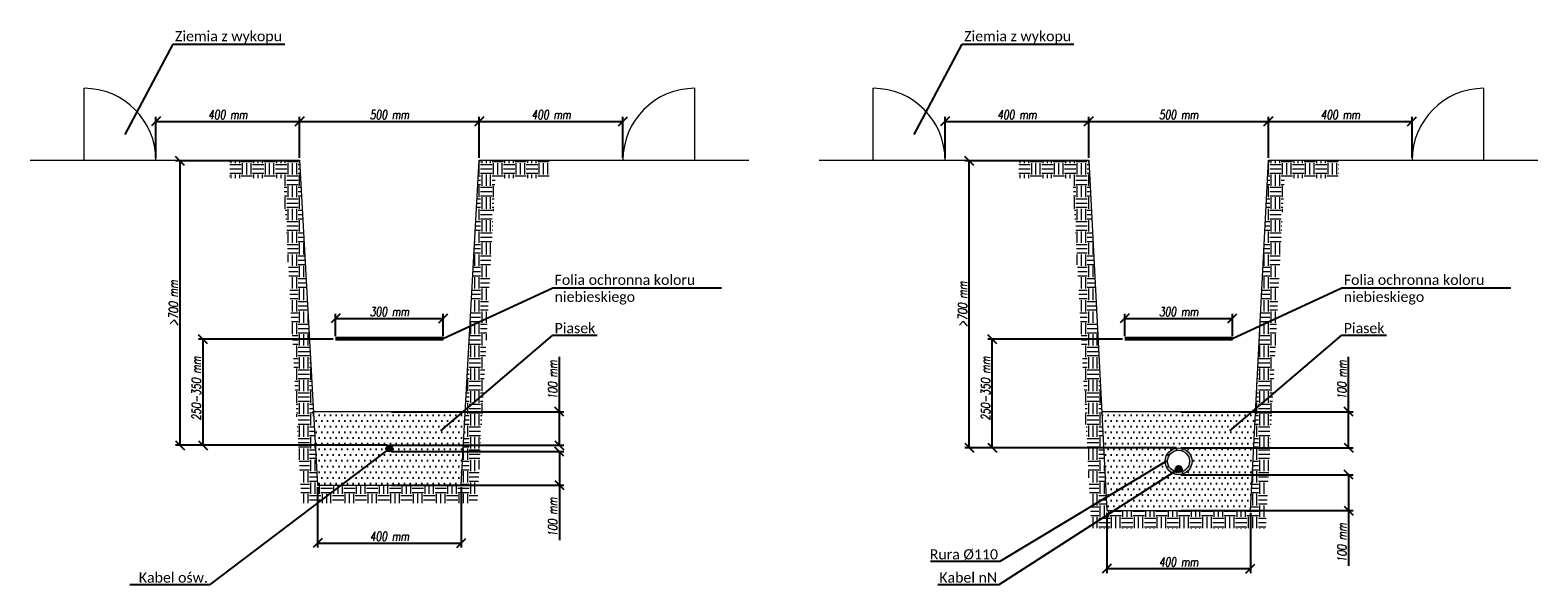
# Model space of a CAD drawing. Header units: metres. Extents: x 6536102 to 6570154, y 5559884 to 5568618.
# Tile 5 of 40: x 6541494 to 6541913, y 5561531 to 5561686. Entities that reach past the tile are written whole.
import ezdxf
from ezdxf import colors
from ezdxf.entities.mleader import LeaderData, LeaderLine
from ezdxf.math import Vec2, Vec3

# ---------------------------------------------------------------- set-up
doc = ezdxf.new("R2010")
doc.units = ezdxf.units.M
doc.layers.add('ELE INWESTOR', color=7, linetype='Continuous')
doc.styles.add('Legend', font='calibri.ttf')
doc.styles.add('Romans_0.9', font='romans.shx', dxfattribs={"width": 0.75, "oblique": 9, "height": 0.1})
doc.styles.get("Standard").update_dxf_attribs({"font": 'arial.ttf'})
doc.dimstyles.new('ISO-25', dxfattribs={"dimtxt": 2.5, "dimasz": 2.5, "dimexe": 1.25, "dimexo": 0.625, "dimtad": 1, "dimtxsty": 'Standard', "dimcen": 2.5, "dimadec": 0, "dimazin": 0, "dimtfac": 1, "dimtmove": 0, "dimatfit": 3, "dimfxl": 1, "dimarcsym": 0})

# ---------------------------------------------------------------- blocks, each defined once
blk = doc.blocks.new('_OBLIQUE')
at = {"color": 0, "linetype": 'ByBlock', "lineweight": -2}
for p, q in [((-0.5, -0.5), (0.5, 0.5)), ((0, 0), (0, 0))]:
    blk.add_line(p, q, dxfattribs=at)
blk = doc.blocks.new('*D163')
at = {"color": 0, "lineweight": -2, "transparency": 16777216}
for p, q in [((6541748.41, 5561650.33), (6541748.41, 5561661.75)), ((6541788.41, 5561650.33), (6541788.41, 5561661.75)), ((6541748.41, 5561660.5), (6541788.41, 5561660.5))]:
    blk.add_line(p, q, dxfattribs=at)
at = {"layer": 'Defpoints', "color": 0, "lineweight": 50, "transparency": 16777216}
for p in [(6541788.41, 5561660.5), (6541748.41, 5561649.71), (6541788.41, 5561649.71)]:
    blk.add_point(p, dxfattribs=at)
at = {"color": 0, "lineweight": -2, "transparency": 16777216, "xscale": 2.5, "yscale": 2.5, "zscale": 2.5, "rotation": 180}
blk.add_blockref('_OBLIQUE', (6541748.41, 5561660.5), dxfattribs=at)
at = {"color": 0, "lineweight": -2, "transparency": 16777216, "xscale": 2.5, "yscale": 2.5, "zscale": 2.5}
blk.add_blockref('_OBLIQUE', (6541788.41, 5561660.5), dxfattribs=at)
at = {"color": 0, "lineweight": 18, "transparency": 16777216, "insert": (6541768.41, 5561662.38), "char_height": 0.1, "attachment_point": 5, "style": 'Romans_0.9'}
blk.add_mtext('{\\H25x;400 mm}', dxfattribs=at)
blk = doc.blocks.new('*D164')
at = {"color": 0, "lineweight": -2, "transparency": 16777216}
for p, q in [((6541838.41, 5561650.33), (6541838.41, 5561661.75)), ((6541878.41, 5561650.33), (6541878.41, 5561661.75)), ((6541838.41, 5561660.5), (6541878.41, 5561660.5))]:
    blk.add_line(p, q, dxfattribs=at)
at = {"layer": 'Defpoints', "color": 0, "lineweight": 50, "transparency": 16777216}
for p in [(6541878.41, 5561660.5), (6541838.41, 5561649.71), (6541878.41, 5561649.71)]:
    blk.add_point(p, dxfattribs=at)
at = {"color": 0, "lineweight": -2, "transparency": 16777216, "xscale": 2.5, "yscale": 2.5, "zscale": 2.5, "rotation": 180}
blk.add_blockref('_OBLIQUE', (6541838.41, 5561660.5), dxfattribs=at)
at = {"color": 0, "lineweight": -2, "transparency": 16777216, "xscale": 2.5, "yscale": 2.5, "zscale": 2.5}
blk.add_blockref('_OBLIQUE', (6541878.41, 5561660.5), dxfattribs=at)
at = {"color": 0, "lineweight": 18, "transparency": 16777216, "insert": (6541858.41, 5561662.38), "char_height": 0.1, "attachment_point": 5, "style": 'Romans_0.9'}
blk.add_mtext('{\\H25x;400 mm}', dxfattribs=at)
blk = doc.blocks.new('*D165')
at = {"color": 0, "lineweight": -2, "transparency": 16777216}
for p, q in [((6541788.41, 5561650.33), (6541788.41, 5561661.75)), ((6541838.41, 5561650.33), (6541838.41, 5561661.75)), ((6541788.41, 5561660.5), (6541838.41, 5561660.5))]:
    blk.add_line(p, q, dxfattribs=at)
at = {"layer": 'Defpoints', "color": 0, "lineweight": 50, "transparency": 16777216}
for p in [(6541838.41, 5561660.5), (6541788.41, 5561649.71), (6541838.41, 5561649.71)]:
    blk.add_point(p, dxfattribs=at)
at = {"color": 0, "lineweight": -2, "transparency": 16777216, "xscale": 2.5, "yscale": 2.5, "zscale": 2.5, "rotation": 180}
blk.add_blockref('_OBLIQUE', (6541788.41, 5561660.5), dxfattribs=at)
at = {"color": 0, "lineweight": -2, "transparency": 16777216, "xscale": 2.5, "yscale": 2.5, "zscale": 2.5}
blk.add_blockref('_OBLIQUE', (6541838.41, 5561660.5), dxfattribs=at)
at = {"color": 0, "lineweight": 18, "transparency": 16777216, "insert": (6541813.41, 5561662.38), "char_height": 0.1, "attachment_point": 5, "style": 'Romans_0.9'}
blk.add_mtext('{\\H25x;500 mm}', dxfattribs=at)
blk = doc.blocks.new('*D166')
at = {"color": 0, "lineweight": -2, "transparency": 16777216}
for p, q in [((6541798.41, 5561600.71), (6541798.41, 5561606.96)), ((6541828.41, 5561600.71), (6541828.41, 5561606.96)), ((6541798.41, 5561605.71), (6541828.41, 5561605.71))]:
    blk.add_line(p, q, dxfattribs=at)
at = {"layer": 'Defpoints', "color": 0, "lineweight": 50, "transparency": 16777216}
for p in [(6541828.41, 5561605.71), (6541798.41, 5561600.09), (6541828.41, 5561600.09)]:
    blk.add_point(p, dxfattribs=at)
at = {"color": 0, "lineweight": -2, "transparency": 16777216, "xscale": 2.5, "yscale": 2.5, "zscale": 2.5, "rotation": 180}
blk.add_blockref('_OBLIQUE', (6541798.41, 5561605.71), dxfattribs=at)
at = {"color": 0, "lineweight": -2, "transparency": 16777216, "xscale": 2.5, "yscale": 2.5, "zscale": 2.5}
blk.add_blockref('_OBLIQUE', (6541828.41, 5561605.71), dxfattribs=at)
at = {"color": 0, "lineweight": 18, "transparency": 16777216, "insert": (6541813.41, 5561607.58), "char_height": 0.1, "attachment_point": 5, "style": 'Romans_0.9'}
blk.add_mtext('{\\H25x;300 mm}', dxfattribs=at)
blk = doc.blocks.new('*D167')
at = {"color": 0, "lineweight": -2, "transparency": 16777216}
for p, q in [((6541860.74, 5561579.71), (6541860.74, 5561595.02)), ((6541814.04, 5561579.71), (6541861.99, 5561579.71)), ((6541860.74, 5561569.71), (6541860.74, 5561579.71)), ((6541814.04, 5561569.71), (6541861.99, 5561569.71))]:
    blk.add_line(p, q, dxfattribs=at)
at = {"layer": 'Defpoints', "color": 0, "lineweight": 50, "transparency": 16777216}
for p in [(6541813.41, 5561579.71), (6541860.74, 5561579.71), (6541813.41, 5561569.71)]:
    blk.add_point(p, dxfattribs=at)
at = {"color": 0, "lineweight": -2, "transparency": 16777216, "xscale": 2.5, "yscale": 2.5, "zscale": 2.5}
for p, rotation in [((6541860.74, 5561579.71), 90), ((6541860.74, 5561569.71), 270)]:
    blk.add_blockref('_OBLIQUE', p, dxfattribs=dict(at, rotation=rotation))
at = {"color": 0, "lineweight": 18, "transparency": 16777216, "insert": (6541858.87, 5561588.61), "char_height": 0.1, "attachment_point": 5, "rotation": 90, "style": 'Romans_0.9'}
blk.add_mtext('{\\H25x;100 mm}', dxfattribs=at)
blk = doc.blocks.new('*D168')
at = {"color": 0, "lineweight": -2, "transparency": 16777216}
for p, q in [((6541793.41, 5561551.59), (6541793.41, 5561534.83)), ((6541833.41, 5561551.58), (6541833.41, 5561534.83)), ((6541793.41, 5561536.08), (6541833.41, 5561536.08))]:
    blk.add_line(p, q, dxfattribs=at)
at = {"layer": 'Defpoints', "color": 0, "lineweight": 50, "transparency": 16777216}
for p in [(6541793.41, 5561552.21), (6541833.41, 5561552.21), (6541833.41, 5561536.08)]:
    blk.add_point(p, dxfattribs=at)
at = {"color": 0, "lineweight": -2, "transparency": 16777216, "xscale": 2.5, "yscale": 2.5, "zscale": 2.5, "rotation": 180}
blk.add_blockref('_OBLIQUE', (6541793.41, 5561536.08), dxfattribs=at)
at = {"color": 0, "lineweight": -2, "transparency": 16777216, "xscale": 2.5, "yscale": 2.5, "zscale": 2.5}
blk.add_blockref('_OBLIQUE', (6541833.41, 5561536.08), dxfattribs=at)
at = {"color": 0, "lineweight": 18, "transparency": 16777216, "insert": (6541813.41, 5561537.95), "char_height": 0.1, "attachment_point": 5, "style": 'Romans_0.9'}
blk.add_mtext('{\\H25x;400 mm}', dxfattribs=at)
blk = doc.blocks.new('_None')
blk = doc.blocks.new('*D169')
at = {"color": 0, "lineweight": -2, "transparency": 16777216}
for p, q in [((6541797.79, 5561599.9), (6541760.31, 5561599.9)), ((6541761.56, 5561569.71), (6541761.56, 5561599.9)), ((6541812.79, 5561569.71), (6541760.31, 5561569.71))]:
    blk.add_line(p, q, dxfattribs=at)
at = {"layer": 'Defpoints', "color": 0, "lineweight": 50, "transparency": 16777216}
for p in [(6541798.41, 5561599.9), (6541761.56, 5561569.71), (6541813.41, 5561569.71)]:
    blk.add_point(p, dxfattribs=at)
at = {"color": 0, "lineweight": -2, "transparency": 16777216, "xscale": 2.5, "yscale": 2.5, "zscale": 2.5}
for p, rotation in [((6541761.56, 5561599.9), 90), ((6541761.56, 5561569.71), 270)]:
    blk.add_blockref('_OBLIQUE', p, dxfattribs=dict(at, rotation=rotation))
at = {"color": 0, "lineweight": 18, "transparency": 16777216, "insert": (6541759.69, 5561586.23), "char_height": 0.1, "attachment_point": 5, "rotation": 90, "style": 'Romans_0.9'}
blk.add_mtext('{\\H25x;250-350 mm}', dxfattribs=at)
blk = doc.blocks.new('*D170')
at = {"color": 0, "lineweight": -2, "transparency": 16777216}
for p, q in [((6541787.79, 5561649.52), (6541753.91, 5561649.52)), ((6541755.16, 5561569.71), (6541755.16, 5561649.52)), ((6541812.79, 5561569.71), (6541753.91, 5561569.71))]:
    blk.add_line(p, q, dxfattribs=at)
at = {"layer": 'Defpoints', "color": 0, "lineweight": 50, "transparency": 16777216}
for p in [(6541755.16, 5561649.52), (6541788.41, 5561649.52), (6541813.41, 5561569.71)]:
    blk.add_point(p, dxfattribs=at)
at = {"color": 0, "lineweight": -2, "transparency": 16777216, "xscale": 2.5, "yscale": 2.5, "zscale": 2.5}
for p, rotation in [((6541755.16, 5561649.52), 90), ((6541755.16, 5561569.71), 270)]:
    blk.add_blockref('_OBLIQUE', p, dxfattribs=dict(at, rotation=rotation))
at = {"color": 0, "lineweight": 18, "transparency": 16777216, "insert": (6541753.29, 5561609.61), "char_height": 0.1, "attachment_point": 5, "rotation": 90, "style": 'Romans_0.9'}
blk.add_mtext('{\\H25x;>700 mm}', dxfattribs=at)
blk = doc.blocks.new('*D171')
at = {"color": 0, "lineweight": -2, "transparency": 16777216}
for p, q in [((6541814.04, 5561562.21), (6541861.99, 5561562.21)), ((6541860.74, 5561562.21), (6541860.74, 5561552.21)), ((6541814.04, 5561552.21), (6541861.99, 5561552.21)), ((6541860.74, 5561552.21), (6541860.74, 5561536.89))]:
    blk.add_line(p, q, dxfattribs=at)
at = {"layer": 'Defpoints', "color": 0, "lineweight": 50, "transparency": 16777216}
for p in [(6541813.41, 5561562.21), (6541860.74, 5561562.21), (6541813.41, 5561552.21)]:
    blk.add_point(p, dxfattribs=at)
at = {"color": 0, "lineweight": -2, "transparency": 16777216, "xscale": 2.5, "yscale": 2.5, "zscale": 2.5}
for p, rotation in [((6541860.74, 5561562.21), 90), ((6541860.74, 5561552.21), 270)]:
    blk.add_blockref('_OBLIQUE', p, dxfattribs=dict(at, rotation=rotation))
at = {"color": 0, "lineweight": 18, "transparency": 16777216, "insert": (6541858.87, 5561543.3), "char_height": 0.1, "attachment_point": 5, "rotation": 90, "style": 'Romans_0.9'}
blk.add_mtext('{\\H25x;100 mm}', dxfattribs=at)
blk = doc.blocks.new('*D172')
at = {"color": 0, "lineweight": -2, "transparency": 16777216}
for p, q in [((6541528.76, 5561650.33), (6541528.76, 5561661.75)), ((6541568.76, 5561650.33), (6541568.76, 5561661.75)), ((6541528.76, 5561660.5), (6541568.76, 5561660.5))]:
    blk.add_line(p, q, dxfattribs=at)
at = {"layer": 'Defpoints', "color": 0, "lineweight": 50, "transparency": 16777216}
for p in [(6541568.76, 5561660.5), (6541528.76, 5561649.71), (6541568.76, 5561649.71)]:
    blk.add_point(p, dxfattribs=at)
at = {"color": 0, "lineweight": -2, "transparency": 16777216, "xscale": 2.5, "yscale": 2.5, "zscale": 2.5, "rotation": 180}
blk.add_blockref('_OBLIQUE', (6541528.76, 5561660.5), dxfattribs=at)
at = {"color": 0, "lineweight": -2, "transparency": 16777216, "xscale": 2.5, "yscale": 2.5, "zscale": 2.5}
blk.add_blockref('_OBLIQUE', (6541568.76, 5561660.5), dxfattribs=at)
at = {"color": 0, "lineweight": 18, "transparency": 16777216, "insert": (6541548.76, 5561662.38), "char_height": 0.1, "attachment_point": 5, "style": 'Romans_0.9'}
blk.add_mtext('{\\H25x;400 mm}', dxfattribs=at)
blk = doc.blocks.new('*D173')
at = {"color": 0, "lineweight": -2, "transparency": 16777216}
for p, q in [((6541618.76, 5561650.33), (6541618.76, 5561661.75)), ((6541658.76, 5561650.33), (6541658.76, 5561661.75)), ((6541618.76, 5561660.5), (6541658.76, 5561660.5))]:
    blk.add_line(p, q, dxfattribs=at)
at = {"layer": 'Defpoints', "color": 0, "lineweight": 50, "transparency": 16777216}
for p in [(6541658.76, 5561660.5), (6541618.76, 5561649.71), (6541658.76, 5561649.71)]:
    blk.add_point(p, dxfattribs=at)
at = {"color": 0, "lineweight": -2, "transparency": 16777216, "xscale": 2.5, "yscale": 2.5, "zscale": 2.5, "rotation": 180}
blk.add_blockref('_OBLIQUE', (6541618.76, 5561660.5), dxfattribs=at)
at = {"color": 0, "lineweight": -2, "transparency": 16777216, "xscale": 2.5, "yscale": 2.5, "zscale": 2.5}
blk.add_blockref('_OBLIQUE', (6541658.76, 5561660.5), dxfattribs=at)
at = {"color": 0, "lineweight": 18, "transparency": 16777216, "insert": (6541638.76, 5561662.38), "char_height": 0.1, "attachment_point": 5, "style": 'Romans_0.9'}
blk.add_mtext('{\\H25x;400 mm}', dxfattribs=at)
blk = doc.blocks.new('*D174')
at = {"color": 0, "lineweight": -2, "transparency": 16777216}
for p, q in [((6541568.76, 5561650.33), (6541568.76, 5561661.75)), ((6541618.76, 5561650.33), (6541618.76, 5561661.75)), ((6541568.76, 5561660.5), (6541618.76, 5561660.5))]:
    blk.add_line(p, q, dxfattribs=at)
at = {"layer": 'Defpoints', "color": 0, "lineweight": 50, "transparency": 16777216}
for p in [(6541618.76, 5561660.5), (6541568.76, 5561649.71), (6541618.76, 5561649.71)]:
    blk.add_point(p, dxfattribs=at)
at = {"color": 0, "lineweight": -2, "transparency": 16777216, "xscale": 2.5, "yscale": 2.5, "zscale": 2.5, "rotation": 180}
blk.add_blockref('_OBLIQUE', (6541568.76, 5561660.5), dxfattribs=at)
at = {"color": 0, "lineweight": -2, "transparency": 16777216, "xscale": 2.5, "yscale": 2.5, "zscale": 2.5}
blk.add_blockref('_OBLIQUE', (6541618.76, 5561660.5), dxfattribs=at)
at = {"color": 0, "lineweight": 18, "transparency": 16777216, "insert": (6541593.76, 5561662.38), "char_height": 0.1, "attachment_point": 5, "style": 'Romans_0.9'}
blk.add_mtext('{\\H25x;500 mm}', dxfattribs=at)
blk = doc.blocks.new('*D175')
at = {"color": 0, "lineweight": -2, "transparency": 16777216}
for p, q in [((6541578.76, 5561600.71), (6541578.76, 5561606.96)), ((6541608.76, 5561600.71), (6541608.76, 5561606.96)), ((6541578.76, 5561605.71), (6541608.76, 5561605.71))]:
    blk.add_line(p, q, dxfattribs=at)
at = {"layer": 'Defpoints', "color": 0, "lineweight": 50, "transparency": 16777216}
for p in [(6541608.76, 5561605.71), (6541578.76, 5561600.09), (6541608.76, 5561600.09)]:
    blk.add_point(p, dxfattribs=at)
at = {"color": 0, "lineweight": -2, "transparency": 16777216, "xscale": 2.5, "yscale": 2.5, "zscale": 2.5, "rotation": 180}
blk.add_blockref('_OBLIQUE', (6541578.76, 5561605.71), dxfattribs=at)
at = {"color": 0, "lineweight": -2, "transparency": 16777216, "xscale": 2.5, "yscale": 2.5, "zscale": 2.5}
blk.add_blockref('_OBLIQUE', (6541608.76, 5561605.71), dxfattribs=at)
at = {"color": 0, "lineweight": 18, "transparency": 16777216, "insert": (6541593.76, 5561607.58), "char_height": 0.1, "attachment_point": 5, "style": 'Romans_0.9'}
blk.add_mtext('{\\H25x;300 mm}', dxfattribs=at)
blk = doc.blocks.new('*D176')
at = {"color": 0, "lineweight": -2, "transparency": 16777216}
for p, q in [((6541641.09, 5561579.71), (6541641.09, 5561595.02)), ((6541594.38, 5561579.71), (6541642.34, 5561579.71)), ((6541641.09, 5561570.39), (6541641.09, 5561579.71)), ((6541594.38, 5561570.39), (6541642.34, 5561570.39))]:
    blk.add_line(p, q, dxfattribs=at)
at = {"layer": 'Defpoints', "color": 0, "lineweight": 50, "transparency": 16777216}
for p in [(6541593.76, 5561579.71), (6541641.09, 5561579.71), (6541593.76, 5561570.39)]:
    blk.add_point(p, dxfattribs=at)
at = {"color": 0, "lineweight": -2, "transparency": 16777216, "xscale": 2.5, "yscale": 2.5, "zscale": 2.5}
for p, rotation in [((6541641.09, 5561579.71), 90), ((6541641.09, 5561570.39), 270)]:
    blk.add_blockref('_OBLIQUE', p, dxfattribs=dict(at, rotation=rotation))
at = {"color": 0, "lineweight": 18, "transparency": 16777216, "insert": (6541639.21, 5561588.61), "char_height": 0.1, "attachment_point": 5, "rotation": 90, "style": 'Romans_0.9'}
blk.add_mtext('{\\H25x;100 mm}', dxfattribs=at)
blk = doc.blocks.new('*D177')
at = {"color": 0, "lineweight": -2, "transparency": 16777216}
for p, q in [((6541573.76, 5561558.7), (6541573.76, 5561541.94)), ((6541613.76, 5561558.7), (6541613.76, 5561541.94)), ((6541573.76, 5561543.19), (6541613.76, 5561543.19))]:
    blk.add_line(p, q, dxfattribs=at)
at = {"layer": 'Defpoints', "color": 0, "lineweight": 50, "transparency": 16777216}
for p in [(6541573.76, 5561559.33), (6541613.76, 5561559.32), (6541613.76, 5561543.19)]:
    blk.add_point(p, dxfattribs=at)
at = {"color": 0, "lineweight": -2, "transparency": 16777216, "xscale": 2.5, "yscale": 2.5, "zscale": 2.5, "rotation": 180}
blk.add_blockref('_OBLIQUE', (6541573.76, 5561543.19), dxfattribs=at)
at = {"color": 0, "lineweight": -2, "transparency": 16777216, "xscale": 2.5, "yscale": 2.5, "zscale": 2.5}
blk.add_blockref('_OBLIQUE', (6541613.76, 5561543.19), dxfattribs=at)
at = {"color": 0, "lineweight": 18, "transparency": 16777216, "insert": (6541593.76, 5561545.07), "char_height": 0.1, "attachment_point": 5, "style": 'Romans_0.9'}
blk.add_mtext('{\\H25x;400 mm}', dxfattribs=at)
blk = doc.blocks.new('*D178')
at = {"color": 0, "lineweight": -2, "transparency": 16777216}
for p, q in [((6541578.13, 5561599.9), (6541540.66, 5561599.9)), ((6541541.91, 5561570.39), (6541541.91, 5561599.9)), ((6541593.13, 5561570.39), (6541540.66, 5561570.39))]:
    blk.add_line(p, q, dxfattribs=at)
at = {"layer": 'Defpoints', "color": 0, "lineweight": 50, "transparency": 16777216}
for p in [(6541578.76, 5561599.9), (6541541.91, 5561570.39), (6541593.76, 5561570.39)]:
    blk.add_point(p, dxfattribs=at)
at = {"color": 0, "lineweight": -2, "transparency": 16777216, "xscale": 2.5, "yscale": 2.5, "zscale": 2.5}
for p, rotation in [((6541541.91, 5561599.9), 90), ((6541541.91, 5561570.39), 270)]:
    blk.add_blockref('_OBLIQUE', p, dxfattribs=dict(at, rotation=rotation))
at = {"color": 0, "lineweight": 18, "transparency": 16777216, "insert": (6541540.03, 5561586.23), "char_height": 0.1, "attachment_point": 5, "rotation": 90, "style": 'Romans_0.9'}
blk.add_mtext('{\\H25x;250-350 mm}', dxfattribs=at)
blk = doc.blocks.new('*D179')
at = {"color": 0, "lineweight": -2, "transparency": 16777216}
for p, q in [((6541568.13, 5561649.52), (6541534.26, 5561649.52)), ((6541535.51, 5561570.39), (6541535.51, 5561649.52)), ((6541593.13, 5561570.39), (6541534.26, 5561570.39))]:
    blk.add_line(p, q, dxfattribs=at)
at = {"layer": 'Defpoints', "color": 0, "lineweight": 50, "transparency": 16777216}
for p in [(6541535.51, 5561649.52), (6541568.76, 5561649.52), (6541593.76, 5561570.39)]:
    blk.add_point(p, dxfattribs=at)
at = {"color": 0, "lineweight": -2, "transparency": 16777216, "xscale": 2.5, "yscale": 2.5, "zscale": 2.5}
for p, rotation in [((6541535.51, 5561649.52), 90), ((6541535.51, 5561570.39), 270)]:
    blk.add_blockref('_OBLIQUE', p, dxfattribs=dict(at, rotation=rotation))
at = {"color": 0, "lineweight": 18, "transparency": 16777216, "insert": (6541533.63, 5561609.95), "char_height": 0.1, "attachment_point": 5, "rotation": 90, "style": 'Romans_0.9'}
blk.add_mtext('{\\H25x;>700 mm}', dxfattribs=at)
blk = doc.blocks.new('*D180')
at = {"color": 0, "lineweight": -2, "transparency": 16777216}
for p, q in [((6541594.38, 5561568.65), (6541642.34, 5561568.65)), ((6541641.09, 5561568.65), (6541641.09, 5561559.33)), ((6541594.38, 5561559.33), (6541642.34, 5561559.33)), ((6541641.09, 5561559.33), (6541641.09, 5561544.01))]:
    blk.add_line(p, q, dxfattribs=at)
at = {"layer": 'Defpoints', "color": 0, "lineweight": 50, "transparency": 16777216}
for p in [(6541593.76, 5561568.65), (6541641.09, 5561568.65), (6541593.76, 5561559.33)]:
    blk.add_point(p, dxfattribs=at)
at = {"color": 0, "lineweight": -2, "transparency": 16777216, "xscale": 2.5, "yscale": 2.5, "zscale": 2.5}
for p, rotation in [((6541641.09, 5561568.65), 90), ((6541641.09, 5561559.33), 270)]:
    blk.add_blockref('_OBLIQUE', p, dxfattribs=dict(at, rotation=rotation))
at = {"color": 0, "lineweight": 18, "transparency": 16777216, "insert": (6541639.21, 5561550.42), "char_height": 0.1, "attachment_point": 5, "rotation": 90, "style": 'Romans_0.9'}
blk.add_mtext('{\\H25x;100 mm}', dxfattribs=at)

msp = doc.modelspace()

# ---------------------------------------------------------------- hatches: boundary and pattern name
at = {"lineweight": 18, "transparency": 16777216}
h = msp.add_hatch(dxfattribs=at)
h.set_pattern_fill('EARTH', color=256, scale=0.5)
h.set_pattern_definition([(0, (6541298.4765, 5561465.1552), (3.175, 3.175), [3.175, -3.175]), (0, (6541298.4765, 5561466.3458), (3.175, 3.175), [3.175, -3.175]), (0, (6541298.4765, 5561467.5365), (3.175, 3.175), [3.175, -3.175]), (90, (6541298.8733, 5561467.9333), (-3.175, 3.175), [3.175, -3.175]), (90, (6541300.064, 5561467.9333), (-3.175, 3.175), [3.175, -3.175]), (90, (6541301.2546, 5561467.9333), (-3.175, 3.175), [3.175, -3.175])])
h.paths.add_polyline_path([(6541549.284, 5561649.707), (6541549.284, 5561644.707), (6541564.284, 5561644.707), (6541569.285, 5561554.324), (6541618.234, 5561554.324), (6541623.235, 5561644.707), (6541638.235, 5561644.707), (6541638.235, 5561649.707), (6541618.759, 5561649.707), (6541613.76, 5561559.325), (6541573.76, 5561559.327), (6541568.759, 5561649.707)])
h = msp.add_hatch(dxfattribs=at)
h.set_pattern_fill('EARTH', color=256, scale=0.5)
h.set_pattern_definition([(0, (6541518.13, 5561465.1552), (3.175, 3.175), [3.175, -3.175]), (0, (6541518.13, 5561466.3458), (3.175, 3.175), [3.175, -3.175]), (0, (6541518.13, 5561467.5365), (3.175, 3.175), [3.175, -3.175]), (90, (6541518.527, 5561467.9333), (-3.175, 3.175), [3.175, -3.175]), (90, (6541519.7176, 5561467.9333), (-3.175, 3.175), [3.175, -3.175]), (90, (6541520.9082, 5561467.9333), (-3.175, 3.175), [3.175, -3.175])])
h.paths.add_polyline_path([(6541768.938, 5561649.707), (6541768.938, 5561644.707), (6541783.938, 5561644.707), (6541789.164, 5561547.207), (6541837.663, 5561547.207), (6541842.888, 5561644.707), (6541857.888, 5561644.707), (6541857.888, 5561649.707), (6541838.413, 5561649.707), (6541833.413, 5561552.207), (6541793.413, 5561552.212), (6541788.413, 5561649.707)])
at = {"transparency": 16777216}
h = msp.add_hatch(dxfattribs=at)
h.set_pattern_fill('DOTS', color=256)
h.set_pattern_definition([(0, (24413.5943, -18258.2622), (0.79375, 1.5875), [0, -1.5875])])
edge = h.paths.add_edge_path(flags=16)
edge.add_arc((6541593.759, 5561569.518), 0.19, 0, 360)
edge = h.paths.add_edge_path(flags=0)
edge.add_arc((6541593.76, 5561569.518), 0.178, 0, 360)
h.paths.add_polyline_path([(6541613.759, 5561559.326), (6541615.17, 5561579.708), (6541572.349, 5561579.708), (6541573.76, 5561559.327)])
h = msp.add_hatch(dxfattribs=at)
h.set_pattern_fill('DOTS', color=256)
h.set_pattern_definition([(0, (24633.248, -18258.2622), (0.79375, 1.5875), [0, -1.5875])])
edge = h.paths.add_edge_path(flags=16)
edge.add_arc((6541813.413, 5561569.897), 0.19, 0, 360)
edge = h.paths.add_edge_path()
edge.add_arc((6541813.413, 5561565.957), 3.05, 0, 360)
h.paths.add_polyline_path([(6541833.412, 5561552.207), (6541834.823, 5561579.708), (6541792.003, 5561579.708), (6541793.412, 5561552.212)])
h = msp.add_hatch(color=7, dxfattribs=at)
h.dxf.hatch_style = 1
edge = h.paths.add_edge_path()
edge.add_arc((6541593.759, 5561569.517), 0.871, 0, 360)
h = msp.add_hatch(color=7, dxfattribs=at)
h.dxf.hatch_style = 1
edge = h.paths.add_edge_path()
edge.add_arc((6541813.413, 5561563.772), 0.871, 0, 360)
at = {"layer": 'ELE INWESTOR', "linetype": 'Continuous', "lineweight": 0}
h = msp.add_hatch(color=4, dxfattribs=at)
h.dxf.hatch_style = 1
edge = h.paths.add_edge_path()
edge.add_arc((6541813.413, 5561565.957), 3.75, 0, 360)
edge = h.paths.add_edge_path(flags=17)
edge.add_arc((6541813.413, 5561565.957), 3.05, 0, 360)

# ---------------------------------------------------------------- linework, layer by layer
at = {"lineweight": 18, "transparency": 16777216}
for p, q in [((6541508.759, 5561649.707), (6541508.759, 5561669.707)), ((6541678.759, 5561649.707), (6541678.759, 5561669.707)), ((6541728.413, 5561649.707), (6541728.413, 5561669.707)), ((6541898.413, 5561649.707), (6541898.413, 5561669.707)), ((6541615.206, 5561579.708), (6541572.334, 5561579.708)), ((6541834.859, 5561579.708), (6541791.987, 5561579.708))]:
    msp.add_line(p, q, dxfattribs=at)
at = {"color": 4, "lineweight": 53, "transparency": 16777216}
for p, q in [((6541578.759, 5561600.088), (6541608.759, 5561600.088)), ((6541798.413, 5561600.088), (6541828.413, 5561600.088))]:
    msp.add_line(p, q, dxfattribs=at)
at = {"lineweight": 18, "transparency": 16777216}
for points in [[(6541493.759, 5561649.707), (6541568.759, 5561649.707), (6541573.76, 5561559.327), (6541613.76, 5561559.326), (6541618.759, 5561649.707), (6541693.759, 5561649.707)], [(6541713.413, 5561649.707), (6541788.413, 5561649.707), (6541793.413, 5561552.212), (6541833.413, 5561552.207), (6541838.413, 5561649.707), (6541913.413, 5561649.707)]]:
    msp.add_lwpolyline(points, dxfattribs=at)
at = {"color": 7, "transparency": 16777216}
for centre in [(6541593.759, 5561569.517), (6541813.413, 5561563.772)]:
    msp.add_circle(centre, 0.871, dxfattribs=at)
at = {"lineweight": 18, "transparency": 16777216}
for centre, start, end in [((6541508.759, 5561649.707), 0, 90), ((6541678.759, 5561649.707), 90, 180), ((6541728.413, 5561649.707), 0, 90), ((6541898.413, 5561649.707), 90, 180)]:
    msp.add_arc(centre, 20, start, end, dxfattribs=at)
at = {"layer": 'ELE INWESTOR', "color": 7, "linetype": 'Continuous', "lineweight": 0}
for p, q in [((6541573.759, 5561559.326), (6541613.759, 5561559.326)), ((6541793.413, 5561552.208), (6541833.413, 5561552.208))]:
    msp.add_line(p, q, dxfattribs=at)
at = {"layer": 'ELE INWESTOR', "color": 7, "linetype": 'Continuous', "lineweight": 18}
for radius in [3.75, 3.05]:
    msp.add_circle((6541813.413, 5561565.957), radius, dxfattribs=at)

# ---------------------------------------------------------------- dimensions: what is measured, and where the dimension line sits
at = {"lineweight": 18, "transparency": 16777216}
for base, p1, p2, override, picture, middle in [((6541568.759, 5561660.503), (6541528.759, 5561649.707), (6541568.759, 5561649.707), {"dimtxt": 500, "dimdec": 0, "dimlfac": 10, "dimpost": ' mm', "dimtxsty": 'Romans_0.9', "dimblk1": 'OBLIQUE', "dimblk2": 'OBLIQUE', "dimsah": 1}, '*D172', (6541548.759, 5561662.378)), ((6541658.759, 5561660.503), (6541618.759, 5561649.707), (6541658.759, 5561649.707), {"dimtxt": 500, "dimdec": 0, "dimlfac": 10, "dimpost": ' mm', "dimtxsty": 'Romans_0.9', "dimblk1": 'OBLIQUE', "dimblk2": 'OBLIQUE', "dimsah": 1}, '*D173', (6541638.759, 5561662.378)), ((6541788.413, 5561660.503), (6541748.413, 5561649.707), (6541788.413, 5561649.707), {"dimtxt": 500, "dimdec": 0, "dimlfac": 10, "dimpost": ' mm', "dimtxsty": 'Romans_0.9', "dimblk1": 'OBLIQUE', "dimblk2": 'OBLIQUE', "dimsah": 1}, '*D163', (6541768.413, 5561662.378)), ((6541878.413, 5561660.503), (6541838.413, 5561649.707), (6541878.413, 5561649.707), {"dimtxt": 500, "dimdec": 0, "dimlfac": 10, "dimpost": ' mm', "dimtxsty": 'Romans_0.9', "dimblk1": 'OBLIQUE', "dimblk2": 'OBLIQUE', "dimsah": 1}, '*D164', (6541858.413, 5561662.378)), ((6541608.759, 5561605.706), (6541578.759, 5561600.088), (6541608.759, 5561600.088), {"dimjust": 0, "dimdec": 0, "dimlfac": 10, "dimpost": ' mm', "dimtxsty": 'Romans_0.9', "dimblk1": 'OBLIQUE', "dimblk2": 'OBLIQUE', "dimsah": 1}, '*D175', (6541593.759, 5561607.581)), ((6541828.413, 5561605.706), (6541798.413, 5561600.088), (6541828.413, 5561600.088), {"dimjust": 0, "dimdec": 0, "dimlfac": 10, "dimpost": ' mm', "dimtxsty": 'Romans_0.9', "dimblk1": 'OBLIQUE', "dimblk2": 'OBLIQUE', "dimsah": 1}, '*D166', (6541813.413, 5561607.581)), ((6541613.759, 5561543.193), (6541573.759, 5561559.329), (6541613.759, 5561559.325), {"dimtxt": 2.5, "dimjust": 0, "dimdec": 0, "dimlfac": 10, "dimrnd": 0, "dimpost": ' mm', "dimtxsty": 'Romans_0.9', "dimblk1": 'OBLIQUE', "dimblk2": 'OBLIQUE', "dimsah": 1}, '*D177', (6541593.759, 5561545.068)), ((6541833.413, 5561536.075), (6541793.413, 5561552.212), (6541833.413, 5561552.207), {"dimjust": 0, "dimdec": 0, "dimlfac": 10, "dimrnd": 0, "dimpost": ' mm', "dimtxsty": 'Romans_0.9', "dimblk1": 'OBLIQUE', "dimblk2": 'OBLIQUE', "dimsah": 1}, '*D168', (6541813.413, 5561537.95))]:
    dim = msp.add_linear_dim(base=base, p1=p1, p2=p2, text='{\\H25x;<>}', dimstyle='ISO-25', override=override, dxfattribs=at)
    dim.commit()
    dim.dimension.update_dxf_attribs({"geometry": picture, "text_midpoint": middle})
for base, p1, p2, picture, middle in [((6541618.759, 5561660.503), (6541568.759, 5561649.707), (6541618.759, 5561649.707), '*D174', (6541593.759, 5561660.503)), ((6541838.413, 5561660.503), (6541788.413, 5561649.707), (6541838.413, 5561649.707), '*D165', (6541813.413, 5561660.503))]:
    dim = msp.add_linear_dim(base=base, p1=p1, p2=p2, text='{\\H25x;<>}', dimstyle='ISO-25', override={"dimtxt": 500, "dimdec": 0, "dimlfac": 10, "dimpost": ' mm', "dimtxsty": 'Romans_0.9', "dimblk1": 'OBLIQUE', "dimblk2": 'OBLIQUE', "dimsah": 1}, dxfattribs=at)
    dim.commit()
    dim.dimension.update_dxf_attribs({"geometry": picture, "text_midpoint": middle, "dimtype": 160})
for base, p1, p2, text, override, picture, middle in [((6541535.508, 5561649.517), (6541593.76, 5561570.387), (6541568.759, 5561649.517), '{\\H25x;>700 mm}', {"dimjust": 0, "dimdec": 0, "dimlfac": 10, "dimpost": ' mm', "dimtxsty": 'Romans_0.9', "dimblk1": 'OBLIQUE', "dimblk2": 'OBLIQUE', "dimsah": 1}, '*D179', (6541533.633, 5561609.952)), ((6541755.162, 5561649.517), (6541813.413, 5561569.707), (6541788.413, 5561649.517), '{\\H25x;>700 mm}', {"dimjust": 0, "dimdec": 0, "dimlfac": 10, "dimpost": ' mm', "dimtxsty": 'Romans_0.9', "dimblk1": 'OBLIQUE', "dimblk2": 'OBLIQUE', "dimsah": 1}, '*D170', (6541753.287, 5561609.612)), ((6541541.908, 5561570.387), (6541578.759, 5561599.898), (6541593.76, 5561570.387), '{\\H25x;250-350 mm}', {"dimjust": 1, "dimdec": 0, "dimlfac": 10, "dimpost": ' mm', "dimtxsty": 'Romans_0.9', "dimblk1": 'OBLIQUE', "dimblk2": 'OBLIQUE', "dimsah": 1}, '*D178', (6541540.033, 5561586.232)), ((6541761.562, 5561569.707), (6541798.413, 5561599.898), (6541813.413, 5561569.707), '{\\H25x;250-350 mm}', {"dimjust": 1, "dimdec": 0, "dimlfac": 10, "dimpost": ' mm', "dimtxsty": 'Romans_0.9', "dimblk1": 'OBLIQUE', "dimblk2": 'OBLIQUE', "dimsah": 1}, '*D169', (6541759.687, 5561586.232)), ((6541641.088, 5561579.708), (6541593.759, 5561570.387), (6541593.759, 5561579.708), '{\\H25x;100 mm}', {"dimjust": 0, "dimdec": 0, "dimlfac": 10, "dimpost": ' mm', "dimtxsty": 'Romans_0.9', "dimblk1": 'OBLIQUE', "dimblk2": 'OBLIQUE', "dimsah": 1}, '*D176', (6541639.213, 5561588.615)), ((6541860.742, 5561579.708), (6541813.413, 5561569.707), (6541813.413, 5561579.708), '{\\H25x;<>}', {"dimjust": 0, "dimdec": 0, "dimlfac": 10, "dimpost": ' mm', "dimtxsty": 'Romans_0.9', "dimblk1": 'OBLIQUE', "dimblk2": 'OBLIQUE', "dimsah": 1}, '*D167', (6541858.867, 5561588.615)), ((6541641.088, 5561568.646), (6541593.759, 5561559.326), (6541593.759, 5561568.646), '{\\H25x;100 mm}', {"dimjust": 1, "dimdec": 0, "dimlfac": 10, "dimpost": ' mm', "dimtxsty": 'Romans_0.9', "dimblk1": 'OBLIQUE', "dimblk2": 'OBLIQUE', "dimsah": 1}, '*D180', (6541639.213, 5561550.418)), ((6541860.742, 5561562.21), (6541813.413, 5561552.209), (6541813.413, 5561562.21), '{\\H25x;<>}', {"dimjust": 1, "dimdec": 0, "dimlfac": 10, "dimpost": ' mm', "dimtxsty": 'Romans_0.9', "dimblk1": 'OBLIQUE', "dimblk2": 'OBLIQUE', "dimsah": 1}, '*D171', (6541858.867, 5561543.302))]:
    dim = msp.add_linear_dim(base=base, p1=p1, p2=p2, angle=90, text=text, dimstyle='ISO-25', override=override, dxfattribs=at)
    dim.commit()
    dim.dimension.update_dxf_attribs({"geometry": picture, "text_midpoint": middle})

# ---------------------------------------------------------------- leaders
ml = msp.add_multileader_mtext('Standard', dxfattribs=at)
ml.set_content('Ziemia z wykopu', color=256, style='Legend')
ml.set_leader_properties()
ml.set_arrow_properties(name='NONE')
ml.build(insert=Vec2(0, 0))
ml.multileader.update_dxf_attribs({"text_left_attachment_type": 6, "text_right_attachment_type": 6, "dogleg_length": 0.36, "arrow_head_size": 0.204})
ctx = ml.context
ctx.base_point, ctx.char_height, ctx.arrow_head_size, ctx.landing_gap_size, ctx.plane_origin = Vec3(6541533.975, 5561682.021), 2.83076, 0.204, 0.102, Vec3(6541544.89, 5561660.362)
ctx.left_attachment, ctx.right_attachment = 6, 6
notes = []
notes.append((ctx, [(0, (1, 1, 0), (6541533.567, 5561682.021), (1, 0), 0.408, [(0, [(6541520.18, 5561656.861)], 0, [])])]))
ctx.mtext.insert, ctx.mtext.flow_direction = Vec3(6541534.077, 5561685.645), 5
ml = msp.add_multileader_mtext('Standard', dxfattribs=at)
ml.set_content('Ziemia z wykopu', color=256, style='Legend')
ml.set_leader_properties()
ml.set_arrow_properties(name='NONE')
ml.build(insert=Vec2(0, 0))
ml.multileader.update_dxf_attribs({"text_left_attachment_type": 6, "text_right_attachment_type": 6, "dogleg_length": 0.36, "arrow_head_size": 0.204})
ctx = ml.context
ctx.base_point, ctx.char_height, ctx.arrow_head_size, ctx.landing_gap_size, ctx.plane_origin = Vec3(6541753.628, 5561682.021), 2.83076, 0.204, 0.102, Vec3(6541764.544, 5561660.362)
ctx.left_attachment, ctx.right_attachment = 6, 6
notes.append((ctx, [(0, (1, 1, 0), (6541753.221, 5561682.021), (1, 0), 0.408, [(0, [(6541739.833, 5561656.861)], 0, [])])]))
ctx.mtext.insert, ctx.mtext.flow_direction = Vec3(6541753.73, 5561685.645), 5
ml = msp.add_multileader_mtext('Standard', dxfattribs=at)
ml.set_content('Folia ochronna koloru niebieskiego', color=256, style='Legend')
ml.set_leader_properties()
ml.set_arrow_properties(name='NONE')
ml.build(insert=Vec2(0, 0))
ml.multileader.update_dxf_attribs({"text_left_attachment_type": 6, "text_right_attachment_type": 6, "dogleg_length": 0.36, "arrow_head_size": 0.204})
ctx = ml.context
ctx.base_point, ctx.char_height, ctx.arrow_head_size, ctx.landing_gap_size, ctx.plane_origin = Vec3(6541639.64, 5561614.218), 2.83076, 0.204, 0.102, Vec3(6541627.91, 5561600.77)
ctx.left_attachment, ctx.right_attachment = 6, 6
notes.append((ctx, [(0, (1, 1, 0), (6541639.233, 5561614.218), (1, 0), 0.408, [(0, [(6541608.759, 5561600.088)], 0, [])])]))
ctx.mtext.insert, ctx.mtext.width, ctx.mtext.flow_direction = Vec3(6541639.742, 5561617.844), 46.00908, 5
ml = msp.add_multileader_mtext('Standard', dxfattribs=at)
ml.set_content('Folia ochronna koloru niebieskiego', color=256, style='Legend')
ml.set_leader_properties()
ml.set_arrow_properties(name='NONE')
ml.build(insert=Vec2(0, 0))
ml.multileader.update_dxf_attribs({"text_left_attachment_type": 6, "text_right_attachment_type": 6, "dogleg_length": 0.36, "arrow_head_size": 0.204})
ctx = ml.context
ctx.base_point, ctx.char_height, ctx.arrow_head_size, ctx.landing_gap_size, ctx.plane_origin = Vec3(6541859.294, 5561614.218), 2.83076, 0.204, 0.102, Vec3(6541847.563, 5561600.77)
ctx.left_attachment, ctx.right_attachment = 6, 6
notes.append((ctx, [(0, (1, 1, 0), (6541858.886, 5561614.218), (1, 0), 0.408, [(0, [(6541828.413, 5561600.088)], 0, [])])]))
ctx.mtext.insert, ctx.mtext.width, ctx.mtext.flow_direction = Vec3(6541859.396, 5561617.844), 46.00908, 5
ml = msp.add_multileader_mtext('Standard', dxfattribs=at)
ml.set_content('Piasek', color=256, style='Legend')
ml.set_leader_properties()
ml.set_arrow_properties(name='NONE')
ml.build(insert=Vec2(0, 0))
ml.multileader.update_dxf_attribs({"text_left_attachment_type": 6, "text_right_attachment_type": 6, "dogleg_length": 0.36, "arrow_head_size": 0.204})
ctx = ml.context
ctx.base_point, ctx.char_height, ctx.arrow_head_size, ctx.landing_gap_size, ctx.plane_origin = Vec3(6541639.64, 5561601.015), 2.8308, 0.204, 0.102, Vec3(6541627.91, 5561587.567)
ctx.left_attachment, ctx.right_attachment = 6, 6
notes.append((ctx, [(0, (1, 1, 0), (6541639.233, 5561601.015), (1, 0), 0.408, [(0, [(6541608.033, 5561574.416)], 0, [])])]))
ctx.mtext.insert, ctx.mtext.width, ctx.mtext.flow_direction = Vec3(6541639.742, 5561604.412), 46.00908, 5
ml = msp.add_multileader_mtext('Standard', dxfattribs=at)
ml.set_content('Piasek', color=256, style='Legend')
ml.set_leader_properties()
ml.set_arrow_properties(name='NONE')
ml.build(insert=Vec2(0, 0))
ml.multileader.update_dxf_attribs({"text_left_attachment_type": 6, "text_right_attachment_type": 6, "dogleg_length": 0.36, "arrow_head_size": 0.204})
ctx = ml.context
ctx.base_point, ctx.char_height, ctx.arrow_head_size, ctx.landing_gap_size, ctx.plane_origin = Vec3(6541859.294, 5561601.015), 2.8308, 0.204, 0.102, Vec3(6541847.563, 5561587.567)
ctx.left_attachment, ctx.right_attachment = 6, 6
notes.append((ctx, [(0, (1, 1, 0), (6541858.886, 5561601.015), (1, 0), 0.408, [(0, [(6541827.687, 5561574.416)], 0, [])])]))
ctx.mtext.insert, ctx.mtext.width, ctx.mtext.flow_direction = Vec3(6541859.396, 5561604.412), 46.00908, 5
ml = msp.add_multileader_mtext('Standard', dxfattribs=at)
ml.set_content('Kabel ośw.', color=256, style='Legend')
ml.set_leader_properties()
ml.set_arrow_properties(name='NONE')
ml.build(insert=Vec2(0, 0))
ml.multileader.update_dxf_attribs({"text_left_attachment_type": 6, "text_right_attachment_type": 6, "dogleg_length": 0.36, "arrow_head_size": 0.204})
ctx = ml.context
ctx.base_point, ctx.char_height, ctx.arrow_head_size, ctx.landing_gap_size, ctx.plane_origin = Vec3(6541524.401, 5561531.601), 2.8308, 0.204, 0.102, Vec3(6541515.276, 5561529.689)
ctx.left_attachment, ctx.right_attachment, ctx.text_align_type = 6, 6, 2
notes.append((ctx, [(1, (1, 1, 0), (6541543.718, 5561531.601), (-1, 0), 0.36, [(0, [(6541593.759, 5561569.517)], 0, [])])]))
ctx.mtext.insert, ctx.mtext.width, ctx.mtext.alignment, ctx.mtext.flow_direction = Vec3(6541543.256, 5561534.998), 46.00908, 3, 5
ml = msp.add_multileader_mtext('Standard', dxfattribs=at)
ml.set_content('Rura %%C110', color=256, style='Legend')
ml.set_leader_properties()
ml.set_arrow_properties(name='NONE')
ml.build(insert=Vec2(0, 0))
ml.multileader.update_dxf_attribs({"text_left_attachment_type": 6, "text_right_attachment_type": 6, "dogleg_length": 0.36, "arrow_head_size": 0.204})
ctx = ml.context
ctx.base_point, ctx.char_height, ctx.arrow_head_size, ctx.landing_gap_size, ctx.plane_origin = Vec3(6541744.38, 5561538.066), 2.83076, 0.204, 0.102, Vec3(6541734.93, 5561535.279)
ctx.left_attachment, ctx.right_attachment, ctx.text_align_type = 6, 6, 2
notes.append((ctx, [(1, (1, 1, 0), (6541763.618, 5561538.066), (-1, 0), 0.36, [(0, [(6541810.079, 5561565.925)], 0, [])])]))
ctx.mtext.insert, ctx.mtext.width, ctx.mtext.alignment, ctx.mtext.flow_direction = Vec3(6541763.156, 5561541.463), 46.00908, 3, 5
ml = msp.add_multileader_mtext('Standard', dxfattribs=at)
ml.set_content('Kabel nN', color=256, style='Legend')
ml.set_leader_properties()
ml.set_arrow_properties(name='NONE')
ml.build(insert=Vec2(0, 0))
ml.multileader.update_dxf_attribs({"text_left_attachment_type": 6, "text_right_attachment_type": 6, "dogleg_length": 0.36, "arrow_head_size": 0.204})
ctx = ml.context
ctx.base_point, ctx.char_height, ctx.arrow_head_size, ctx.landing_gap_size, ctx.plane_origin = Vec3(6541747.289, 5561531.601), 2.8308, 0.204, 0.102, Vec3(6541734.93, 5561529.689)
ctx.left_attachment, ctx.right_attachment, ctx.text_align_type = 6, 6, 2
notes.append((ctx, [(1, (1, 1, 0), (6541763.371, 5561531.601), (-1, 0), 0.36, [(0, [(6541813.413, 5561563.772)], 0, [])])]))
ctx.mtext.insert, ctx.mtext.width, ctx.mtext.alignment, ctx.mtext.flow_direction = Vec3(6541762.91, 5561534.998), 46.00908, 3, 5
for ctx, leaders in notes:
    for number, flags, end, landing, length, lines in leaders:
        leader = LeaderData()
        leader.index, (leader.has_last_leader_line, leader.has_dogleg_vector, leader.attachment_direction) = number, flags
        leader.last_leader_point, leader.dogleg_vector, leader.dogleg_length = Vec3(end), Vec3(landing), length
        for number, points, colour, breaks in lines:
            line = LeaderLine()
            line.index, line.vertices, line.color, line.breaks = number, Vec3.list(points), colors.encode_raw_color(colour), breaks
            leader.lines.append(line)
        ctx.leaders.append(leader)

doc.saveas('drawing.dxf')
